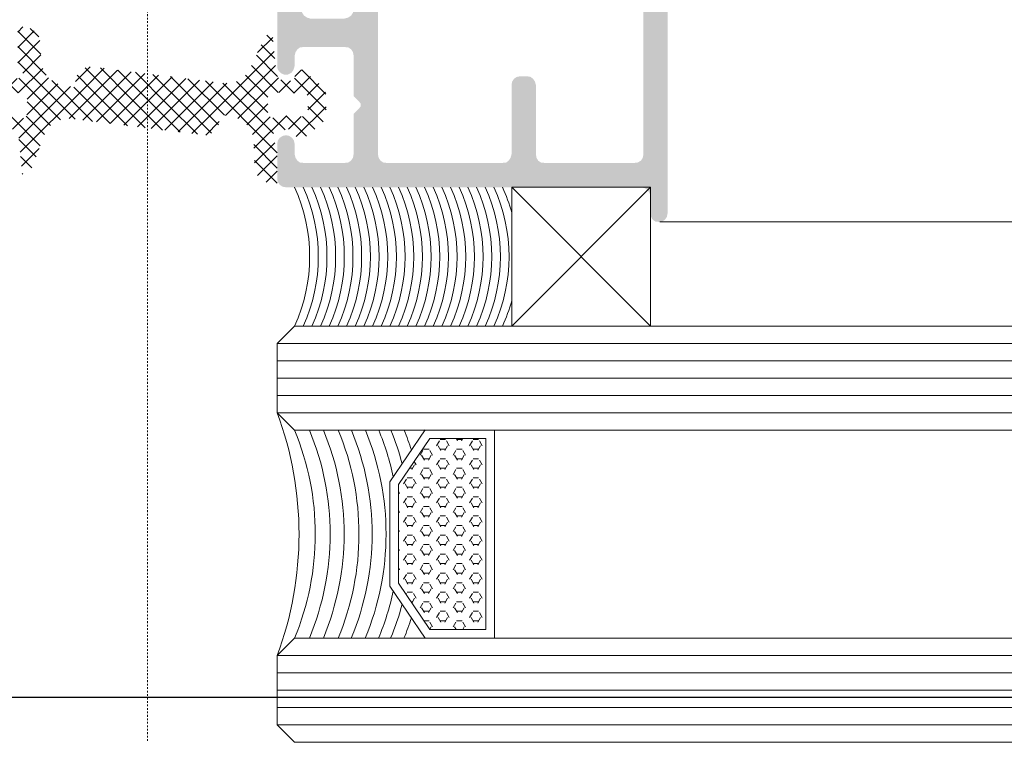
# Model space of a CAD drawing. Header units: millimetres. Extents: x -158258 to 126254, y -16359 to 60195.
# Tile 55 of 173: x -133838 to -133781, y 10497 to 10539. Entities that reach past the tile are written whole.
import ezdxf

# ---------------------------------------------------------------- set-up
doc = ezdxf.new("R2010")
doc.units = ezdxf.units.MM
doc.header["$LTSCALE"] = 0.1
doc.header["$MEASUREMENT"] = 0
doc.linetypes.add('CENTER', pattern=[2, 1.25, -0.25, 0.25, -0.25])
for name, color, linetype, lineweight in [('2_Centerline', 1, 'CENTER', 15), ('3_Hatch', 8, 'Continuous', 0), ('4. Glass', 140, 'Continuous', 15)]:
    doc.layers.add(name, color=color, linetype=linetype, lineweight=lineweight)
doc.layers.add('AREA LINE', color=3, linetype='Continuous', plot=False)
pattern_1 = [(45, (-26191.75418318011, -14950.54475466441), (-0.4419417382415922, 0.4419417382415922), []), (135, (-26191.75418318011, -14950.54475466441), (-0.4419417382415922, -0.4419417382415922), [])]

# ---------------------------------------------------------------- blocks, each defined once
blk = doc.blocks.new('A$C23054C9A')
at = {"layer": '3_Hatch'}
h = blk.add_hatch(color=256, dxfattribs=at)
h.dxf.hatch_style = 1
h.paths.add_polyline_path([(10.36235835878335, 60.5273725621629), (10.36235835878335, 25.99274578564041), (10.32502586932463, 25.82786062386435), (10.21613944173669, 25.645346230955), (10.03258803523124, 25.53542278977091), (9.850073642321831, 25.51675654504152), (4.654635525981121, 25.51675654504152), (4.453454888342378, 25.53542278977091), (4.289606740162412, 25.645346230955), (4.197312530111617, 25.82786062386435), (4.16101705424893, 25.99274578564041), (4.16101705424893, 60.5273725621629), (4.197312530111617, 60.71092396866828), (4.289606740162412, 60.87477211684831), (4.453454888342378, 60.98469555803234), (4.654635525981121, 61.02202804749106), (9.850073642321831, 61.02202804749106), (10.03258803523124, 60.98469555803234), (10.21613944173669, 60.87477211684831), (10.32502586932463, 60.71092396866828)], flags=16)
h.paths.add_polyline_path([(4.16101705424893, 5.890237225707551), (4.106055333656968, 6.091417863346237), (3.996131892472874, 6.256303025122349), (3.84991297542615, 6.366226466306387), (3.648732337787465, 6.402521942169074), (3.246371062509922, 6.402521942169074), (3.063856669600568, 6.366226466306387), (2.898971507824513, 6.256303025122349), (2.789048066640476, 6.091417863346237), (2.752752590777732, 5.890237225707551), (2.752752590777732, 1.902919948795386), (2.69779087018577, 1.701739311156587), (2.587867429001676, 1.536854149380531), (2.441648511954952, 1.426930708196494), (2.240467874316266, 1.408264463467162), (-4.454491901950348, 1.408264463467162), (-4.637006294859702, 1.426930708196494), (-4.801891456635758, 1.536854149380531), (-4.911814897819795, 1.701739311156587), (-4.948110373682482, 1.902919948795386), (-4.948110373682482, 19.49896664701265), (-4.911814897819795, 19.70014728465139), (-4.801891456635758, 19.84636620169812), (-4.637006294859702, 19.95628964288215), (-4.454491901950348, 20.01125136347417), (-1.893068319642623, 20.01125136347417), (-1.710553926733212, 20.04754683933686), (-1.545668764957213, 20.15747028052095), (-1.435745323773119, 20.32235544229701), (-1.399449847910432, 20.50486983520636), (-1.399449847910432, 23.59620736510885), (-1.380783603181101, 23.7973880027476), (-1.271897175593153, 23.96227316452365), (-1.088345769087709, 24.07219660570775), (-0.88716513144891, 24.10849208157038), (2.240467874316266, 24.10849208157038), (2.441648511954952, 24.07219660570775), (2.587867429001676, 23.96227316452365), (2.69779087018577, 23.7973880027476), (2.752752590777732, 23.59620736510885), (2.752752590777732, 19.60889008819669), (2.789048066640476, 19.40770945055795), (2.898971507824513, 19.26149053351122), (3.063856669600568, 19.15156709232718), (3.246371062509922, 19.11527161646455), (3.648732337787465, 19.11527161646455), (3.84991297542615, 19.15156709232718), (3.996131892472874, 19.26149053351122), (4.106055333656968, 19.40770945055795), (4.16101705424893, 19.60889008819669), (4.16101705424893, 23.59620736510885), (4.197312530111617, 23.7973880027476), (4.289606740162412, 23.96227316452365), (4.453454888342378, 24.07219660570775), (4.654635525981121, 24.10849208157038), (9.850073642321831, 24.10849208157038), (10.03258803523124, 24.07219660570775), (10.21613944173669, 23.96227316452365), (10.32502586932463, 23.7973880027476), (10.36235835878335, 23.59620736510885), (10.36235835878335, 1.902919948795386), (10.32502586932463, 1.701739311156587), (10.21613944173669, 1.536854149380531), (10.03258803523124, 1.426930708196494), (9.850073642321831, 1.408264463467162), (4.654635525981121, 1.408264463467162), (4.453454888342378, 1.426930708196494), (4.289606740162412, 1.536854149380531), (4.197312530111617, 1.701739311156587), (4.16101705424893, 1.902919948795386)], flags=16)
h.paths.add_polyline_path([(-6.045270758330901, 4.536934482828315), (-6.35637483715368, 4.225830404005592), (-6.35637483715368, 1.902919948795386), (-6.3937073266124, 1.701739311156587), (-6.502593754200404, 1.536854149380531), (-6.667478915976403, 1.426930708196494), (-6.868659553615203, 1.408264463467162), (-9.246531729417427, 1.408264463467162), (-9.447712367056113, 1.426930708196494), (-9.593931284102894, 1.536854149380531), (-9.70385472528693, 1.701739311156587), (-9.75881644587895, 1.902919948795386), (-9.75881644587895, 2.506461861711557), (-9.795111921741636, 2.688976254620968), (-9.905035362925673, 2.853861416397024), (-10.06992052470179, 2.963784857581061), (-10.25243491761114, 3.000080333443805), (-10.45361555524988, 2.963784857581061), (-10.61850071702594, 2.853861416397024), (-10.72842415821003, 2.688976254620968), (-10.76471963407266, 2.506461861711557), (-10.76471963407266, 0.493618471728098), (-10.72842415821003, 0.3111040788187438), (-10.61850071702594, 0.1462189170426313), (-10.45361555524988, 0.03629547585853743), (-10.25243491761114, -4.035882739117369e-12), (10.25243491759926, -4.035882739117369e-12), (10.453615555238, -0.05496172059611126), (10.59983447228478, -0.1648851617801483), (10.70975791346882, -0.3111040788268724), (10.76471963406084, -0.512284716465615), (10.76471963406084, -1.518187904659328), (10.80101510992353, -1.700702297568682), (10.89227230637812, -1.865587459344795), (11.05715746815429, -1.975510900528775), (11.25833810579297, -1.99314013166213), (11.44085249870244, -1.975510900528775), (11.6057376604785, -1.865587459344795), (11.71566110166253, -1.700702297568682), (11.75195657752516, -1.518187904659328), (11.75195657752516, 61.91800779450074), (11.71566110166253, 62.11918843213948), (11.6057376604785, 62.28407359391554), (11.44085249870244, 62.39296002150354), (11.25833810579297, 62.41162626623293), (-1.746849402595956, 62.41162626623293), (-1.948030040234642, 62.39296002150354), (-2.094248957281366, 62.28407359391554), (-2.20417239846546, 62.11918843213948), (-2.259134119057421, 61.91800779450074), (-2.259134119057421, 61.5156465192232), (-2.20417239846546, 61.3507613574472), (-2.094248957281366, 61.16824696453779), (-1.948030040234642, 61.05832352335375), (-1.746849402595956, 61.02202804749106), (2.240467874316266, 61.02202804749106), (2.441648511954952, 60.98469555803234), (2.587867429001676, 60.87477211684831), (2.69779087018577, 60.71092396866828), (2.752752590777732, 60.5273725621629), (2.752752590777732, 25.99274578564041), (2.69779087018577, 25.82786062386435), (2.587867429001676, 25.645346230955), (2.441648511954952, 25.53542278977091), (2.240467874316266, 25.51675654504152), (-3.832283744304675, 25.51675654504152), (-3.997168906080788, 25.48046106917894), (-4.088426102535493, 25.42549934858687), (-4.179683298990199, 25.37053762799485), (-4.23464501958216, 25.29794667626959), (-4.289606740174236, 25.22431871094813), (-4.308272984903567, 25.13306151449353), (-4.325902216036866, 25.05943354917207), (-4.325902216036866, 24.96817635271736), (-4.308272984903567, 24.87691915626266), (-4.289606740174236, 24.78566195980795), (-4.23464501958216, 24.7120339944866), (-4.179683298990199, 24.63944304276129), (-4.088426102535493, 24.58448132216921), (-3.997168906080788, 24.54818584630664), (-3.88724546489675, 24.51085335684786), (-3.302369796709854, 24.51085335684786), (-3.101189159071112, 24.4558916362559), (-2.953933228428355, 24.34700520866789), (-2.84504680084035, 24.19974927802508), (-2.807714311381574, 23.99856864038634), (-2.807714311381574, 21.9141713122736), (-2.84504680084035, 21.71299067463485), (-2.953933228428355, 21.5481055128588), (-3.101189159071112, 21.43818207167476), (-3.302369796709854, 21.40188659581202), (-8.86283669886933, 21.40188659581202), (-9.045351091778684, 21.43818207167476), (-9.21023625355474, 21.5481055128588), (-9.320159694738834, 21.71299067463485), (-9.356455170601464, 21.9141713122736), (-9.356455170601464, 23.99856864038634), (-9.320159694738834, 24.19974927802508), (-9.21023625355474, 24.34700520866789), (-9.045351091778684, 24.4558916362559), (-8.86283669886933, 24.51085335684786), (-8.331885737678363, 24.51085335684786), (-8.130705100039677, 24.54818584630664), (-7.984486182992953, 24.65707227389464), (-7.874562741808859, 24.80432820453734), (-7.819601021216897, 25.00550884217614), (-7.874562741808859, 25.20668947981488), (-7.984486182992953, 25.35290839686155), (-8.130705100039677, 25.46283183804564), (-8.331885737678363, 25.51675654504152), (-10.25243491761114, 25.51675654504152), (-10.45361555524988, 25.46283183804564), (-10.61850071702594, 25.35290839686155), (-10.72842415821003, 25.20668947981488), (-10.76471963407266, 25.00550884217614), (-10.76471963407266, 17.9081877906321), (-10.72842415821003, 17.70700715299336), (-10.61850071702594, 17.54212199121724), (-10.45361555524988, 17.43219855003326), (-10.25243491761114, 17.39590307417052), (-9.868739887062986, 17.39590307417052), (-9.667559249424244, 17.43219855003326), (-9.48504485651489, 17.54212199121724), (-9.41141689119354, 17.70700715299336), (-9.356455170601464, 17.9081877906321), (-9.356455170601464, 19.49896664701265), (-9.320159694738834, 19.70014728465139), (-9.21023625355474, 19.84636620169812), (-9.045351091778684, 19.95628964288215), (-8.86283669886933, 20.01125136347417), (-6.868659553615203, 20.01125136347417), (-6.667478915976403, 19.95628964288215), (-6.502593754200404, 19.84636620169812), (-6.3937073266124, 19.70014728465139), (-6.35637483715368, 19.49896664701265), (-6.35637483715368, 10.24362030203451), (-6.3937073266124, 10.06110590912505), (-6.502593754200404, 9.896220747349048), (-6.667478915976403, 9.786297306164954), (-6.868659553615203, 9.731335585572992), (-8.86283669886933, 9.731335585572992), (-9.045351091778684, 9.786297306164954), (-9.21023625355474, 9.896220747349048), (-9.320159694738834, 10.06110590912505), (-9.356455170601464, 10.24362030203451), (-9.356455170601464, 11.30448521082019), (-9.41141689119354, 11.4869996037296), (-9.48504485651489, 11.65188476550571), (-9.667559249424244, 11.76180820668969), (-9.868739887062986, 11.79810368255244), (-10.25243491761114, 11.79810368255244), (-10.45361555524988, 11.76180820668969), (-10.61850071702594, 11.65188476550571), (-10.72842415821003, 11.4869996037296), (-10.76471963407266, 11.30448521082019), (-10.76471963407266, 6.987397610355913), (-10.74709040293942, 6.859844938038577), (-10.70975791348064, 6.768587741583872), (-10.65479619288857, 6.694959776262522), (-10.59983447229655, 6.639998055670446), (-10.54590976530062, 6.585036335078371), (-10.47228179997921, 6.548740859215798), (-10.39865383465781, 6.512445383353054), (-10.32606288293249, 6.493779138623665), (-10.25243491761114, 6.493779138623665), (-10.16117772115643, 6.493779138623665), (-10.08858676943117, 6.530074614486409), (-10.01495880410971, 6.567407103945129), (-9.941330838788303, 6.603702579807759), (-9.887406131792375, 6.676293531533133), (-9.8324444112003, 6.74992149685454), (-9.75881644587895, 6.987397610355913), (-9.75881644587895, 7.590939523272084), (-9.70385472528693, 7.792120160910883), (-9.593931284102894, 7.957005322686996), (-9.447712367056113, 8.066928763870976), (-9.246531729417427, 8.085595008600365), (-6.868659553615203, 8.085595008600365), (-6.667478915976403, 8.066928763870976), (-6.502593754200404, 7.957005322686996), (-6.3937073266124, 7.792120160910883), (-6.35637483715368, 7.590939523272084), (-6.35637483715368, 5.268029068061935), (-6.045270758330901, 4.956924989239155), (-5.954013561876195, 4.829372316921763), (-5.954013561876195, 4.664487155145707)])
blk = doc.blocks.new('*U1024')
at = {"layer": '3_Hatch'}
h = blk.add_hatch(dxfattribs=at)
h.set_pattern_fill('ANSI37', color=256, scale=5)
h.set_pattern_definition(pattern_1)
edge = h.paths.add_edge_path(flags=16)
edge.add_arc((-7.236980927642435, 37.18490400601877), 0.2999999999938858, 0, 101.9730626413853, ccw=False)
edge.add_line((-6.936980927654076, 37.18490400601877), (-6.936980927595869, 36.26657839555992))
edge.add_arc((-7.236980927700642, 36.26657839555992), 0.3000000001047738, -101.97306262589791, 0, ccw=False)
edge.add_line((-7.299216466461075, 35.97310482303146), (-7.721310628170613, 36.06261631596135))
edge.add_arc((-7.949507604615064, 34.98654655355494), 1.099999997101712, 78.02693728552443, 93.1355989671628)
edge.add_line((-8.009676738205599, 36.0848997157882), (-8.930490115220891, 36.03445643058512))
edge.add_arc((-8.946899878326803, 36.3340072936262), 0.2999999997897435, 180, 273.1355988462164, ccw=False)
edge.add_line((-9.246899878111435, 36.3340072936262), (-9.246899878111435, 37.11747510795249))
edge.add_arc((-8.946899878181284, 37.11747510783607), 0.2999999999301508, 86.86440119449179, 180, ccw=False)
edge.add_line((-8.930490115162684, 37.41702597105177), (-8.009676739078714, 37.3665826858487))
edge.add_arc((-7.949507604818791, 38.46493585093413), 1.099999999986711, 266.8644010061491, 281.973062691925)
edge.add_line((-7.721310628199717, 37.38886608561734), (-7.299216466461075, 37.47837757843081))
edge = h.paths.add_edge_path()
edge.add_line((-7.177560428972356, 41.25704088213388), (-7.482767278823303, 41.25704088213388))
edge.add_line((-7.482767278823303, 41.25704088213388), (-7.482767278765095, 39.16916736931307))
edge.add_line((-7.482767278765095, 39.16916736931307), (-7.234274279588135, 38.73253382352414))
edge.add_arc((-7.495007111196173, 38.58414787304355), 0.2999999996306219, -78.02693731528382, 29.644684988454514, ccw=False)
edge.add_line((-7.432771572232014, 38.29067430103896), (-8.14529825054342, 38.13957217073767))
edge.add_arc((-8.207533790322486, 38.43304574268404), 0.299999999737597, 210.0000000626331, 281.9730628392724, ccw=False)
edge.add_line((-8.467341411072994, 38.28304574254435), (-8.57255875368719, 38.54083311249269))
edge.add_arc((-8.85031379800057, 38.42746585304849), 0.3000000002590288, 22.20309899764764, 129.999999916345)
edge.add_line((-9.043150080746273, 38.65727918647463), (-10.01915615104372, 37.83831285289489))
edge.add_arc((-9.504926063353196, 37.22547729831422), 0.8000000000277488, 129.9999999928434, 179.9999999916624)
edge.add_line((-10.30492606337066, 37.22547729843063), (-10.30492606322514, 36.22600510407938))
edge.add_arc((-9.504926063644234, 36.22600510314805), 0.7999999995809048, 180, 230.0000000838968)
edge.add_line((-10.01915615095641, 35.61316954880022), (-9.04315008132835, 34.79420321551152))
edge.add_arc((-8.850313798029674, 35.0240165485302), 0.3000000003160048, 229.9999999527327, 337.7969010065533)
edge.add_line((-8.572558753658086, 34.910649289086), (-8.467341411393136, 35.23533125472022))
edge.add_arc((-8.04336896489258, 34.76301293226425), 0.6346945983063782, 13.380163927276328, 131.9124608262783, ccw=False)
edge.add_line((-7.425902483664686, 34.90988831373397), (-7.232120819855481, 32.80062317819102))
edge.add_arc((-7.016644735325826, 32.9642545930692), 0.2705645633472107, 217.2128471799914, 329.9223664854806)
edge.add_line((-6.782512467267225, 32.82865494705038), (-5.868519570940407, 35.21542902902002))
edge.add_arc((-4.5699919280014, 34.46454557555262), 1.500000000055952, 82.79567625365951, 149.9610264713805, ccw=False)
edge.add_line((-4.381879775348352, 35.95270343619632), (3.268620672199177, 35.00783613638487))
edge.add_arc((3.252632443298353, 35.90803398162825), 0.9003398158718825, 271.017511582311, 380.2869272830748)
edge.add_line((4.09712244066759, 36.22020128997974), (-4.902992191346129, 37.89147279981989))
edge.add_arc((-4.629132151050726, 39.3662611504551), 1.500000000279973, 180.5805176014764, 259.4803132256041, ccw=False)
edge.add_line((-6.12905515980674, 39.35106349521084), (-6.17891203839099, 40.30901579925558))
edge.add_arc((-7.177560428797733, 40.25704088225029), 0.9999999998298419, 2.979285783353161, 90.00000001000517)
h = blk.add_hatch(dxfattribs=at)
h.set_pattern_fill('ANSI37', color=256, scale=5)
h.set_pattern_definition(pattern_1)
edge = h.paths.add_edge_path(flags=16)
edge.add_arc((7.236980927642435, 36.30894600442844), 0.2999999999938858, 180.0000000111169, 281.9730626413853, ccw=False)
edge.add_line((6.936980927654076, 36.30894600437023), (6.936980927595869, 37.22727161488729))
edge.add_arc((7.236980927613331, 37.22727161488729), 0.3000000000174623, 78.02693735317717, 180, ccw=False)
edge.add_line((7.299216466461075, 37.52074518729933), (7.721310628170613, 37.43123369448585))
edge.add_arc((7.949507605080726, 38.50730345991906), 1.100000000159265, 258.0269372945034, 273.1355989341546)
edge.add_line((8.009676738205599, 37.4089502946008), (8.930490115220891, 37.45939357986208))
edge.add_arc((8.946899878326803, 37.159842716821), 0.2999999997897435, 0, 93.1355988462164, ccw=False)
edge.add_line((9.246899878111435, 37.159842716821), (9.246899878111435, 36.37637490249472))
edge.add_arc((8.946899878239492, 36.37637490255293), 0.2999999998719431, -93.1355988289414, 0, ccw=False)
edge.add_line((8.930490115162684, 36.07682403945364), (8.009676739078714, 36.12726732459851))
edge.add_arc((7.949507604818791, 35.02891415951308), 1.099999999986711, 86.86440100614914, 101.973062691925)
edge.add_line((7.721310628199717, 36.10498392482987), (7.299216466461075, 36.0154724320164))
edge = h.paths.add_edge_path()
edge.add_line((7.187342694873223, 32.23680912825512), (7.482767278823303, 32.23680912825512))
edge.add_line((7.482767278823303, 32.23680912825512), (7.482767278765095, 34.32468264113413))
edge.add_line((7.482767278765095, 34.32468264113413), (7.234274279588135, 34.76131618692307))
edge.add_arc((7.495007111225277, 34.90970213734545), 0.2999999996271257, 101.97306269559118, 209.6446849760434, ccw=False)
edge.add_line((7.432771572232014, 35.20317570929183), (8.14529825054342, 35.35427783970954))
edge.add_arc((8.207533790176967, 35.06080426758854), 0.2999999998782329, 30.000000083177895, 101.97306280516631, ccw=False)
edge.add_line((8.467341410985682, 35.21080426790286), (8.57255875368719, 34.95301689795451))
edge.add_arc((8.85031379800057, 35.06638415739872), 0.3000000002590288, 202.2030989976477, 309.999999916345)
edge.add_line((9.043150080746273, 34.83657082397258), (10.01915615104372, 35.65553715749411))
edge.add_arc((9.504926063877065, 36.26837271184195), 0.7999999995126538, 309.9999999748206, 360.0000000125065)
edge.add_line((10.30492606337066, 36.26837271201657), (10.30492606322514, 37.26784490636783))
edge.add_arc((9.504926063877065, 37.26784490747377), 0.7999999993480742, 0, 50.00000010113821)
edge.add_line((10.01915615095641, 37.8806804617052), (9.04315008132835, 38.69964679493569))
edge.add_arc((8.850313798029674, 38.46983346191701), 0.3000000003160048, 49.99999995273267, 157.7969010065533)
edge.add_line((8.572558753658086, 38.58320072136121), (8.467341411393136, 38.25851875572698))
edge.add_arc((8.04336896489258, 38.73083707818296), 0.6346945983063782, 193.3801639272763, 311.9124608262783, ccw=False)
edge.add_line((7.425902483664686, 38.58396169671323), (7.232120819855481, 40.69322683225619))
edge.add_arc((7.01664473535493, 40.5295954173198), 0.2705645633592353, 37.2128471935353, 149.9223664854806)
edge.add_line((6.782512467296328, 40.66519506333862), (5.868519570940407, 38.7465995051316))
edge.add_arc((4.569991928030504, 39.49748295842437), 1.499999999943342, 262.79567625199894, 329.9610264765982, ccw=False)
edge.add_line((4.381879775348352, 38.00932509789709), (-3.268620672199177, 38.95419239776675))
edge.add_arc((-3.252632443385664, 38.05399455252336), 0.900339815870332, 91.01751157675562, 200.2869272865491)
edge.add_line((-4.097122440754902, 37.74182724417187), (4.902992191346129, 36.07055573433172))
edge.add_arc((4.629132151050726, 34.59576738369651), 1.500000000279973, 0.5805176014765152, 79.4803132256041, ccw=False)
edge.add_line((6.12905515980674, 34.61096503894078), (6.188214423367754, 33.19506350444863))
edge.add_arc((7.187342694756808, 33.2368091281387), 0.9999999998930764, 182.3925433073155, 270.00000000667)
h = blk.add_hatch(dxfattribs=at)
h.set_pattern_fill('HEX', color=256, scale=0.1, style=0)
h.set_pattern_definition([(180, (-132730.5055020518, 434732.8898015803), (0, 0.5499260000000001), [0.3175, -0.635]), (59.99999999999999, (-132730.5055020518, 434732.8898015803), (0.4762498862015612, -0.2749629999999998), [0.3174999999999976, -0.6349999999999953]), (120, (-132730.8230020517, 434732.8898015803), (0.4762498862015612, 0.274963), [0.3174999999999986, -0.6349999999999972])])
h.paths.add_polyline_path([(19.52568758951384, 17.51163282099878), (16.28946674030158, 17.51163282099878), (14.47373739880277, 14.85699332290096), (14.47373739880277, 9.166272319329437), (16.28946674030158, 6.511632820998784), (19.52568758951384, 6.511632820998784)])
at = {"layer": '2_Centerline', "ltscale": 0.25}
blk.add_lwpolyline([(0, 230.7765712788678), (0, 0)], dxfattribs=at)
at = {"layer": '3_Hatch'}
blk.add_line((29.55627525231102, 30.00685215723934), (1079.986871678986, 30.00685215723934), dxfattribs=at)
at = {"layer": '3_Hatch', "color": 203}
for p, q in [((1079.986871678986, 22.99999530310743, 0.002344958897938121), (7.482767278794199, 22.99999526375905)), ((1079.986871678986, 21.99999530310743, 0.002344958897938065), (7.482767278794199, 21.99999526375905)), ((1079.986871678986, 20.99999530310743, 0.002344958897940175), (7.482767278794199, 20.99999526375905)), ((1079.986871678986, 19.99999530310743, 0.002344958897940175), (7.482767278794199, 19.99999526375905)), ((1079.986871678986, 18.99999530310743, 0.002344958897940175), (7.482767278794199, 18.99999526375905)), ((1079.986871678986, 5.000000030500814, 0.002344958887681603), (7.482767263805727, 4.999999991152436)), ((1079.986871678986, 4.000000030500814, 0.002344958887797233), (7.482767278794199, 3.999999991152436)), ((1079.986871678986, 3.000000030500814, 0.002344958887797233), (7.482767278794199, 2.999999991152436)), ((1079.986871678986, 2.000000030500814, 0.002344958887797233), (7.482767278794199, 1.999999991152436)), ((1079.986871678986, 1.000000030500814, 0.002344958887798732), (7.482767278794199, 0.9999999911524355))]:
    blk.add_line(p, q, dxfattribs=at)
at = {"layer": '3_Hatch', "elevation": 0.003052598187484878}
for points in [[(8.482767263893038, 23.99999527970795, 0.2184939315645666), (8.482767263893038, 31.99999526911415)], [(8.982767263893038, 23.99999527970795, 0.2184939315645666), (8.982767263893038, 31.99999526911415)], [(9.482767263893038, 23.99999527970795, 0.2184939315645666), (9.482767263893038, 31.99999526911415)], [(9.982767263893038, 23.99999527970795, 0.2184939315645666), (9.982767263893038, 31.99999526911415)], [(10.48276726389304, 23.99999527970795, 0.2184939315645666), (10.48276726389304, 31.99999526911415)], [(10.98276726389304, 23.99999527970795, 0.2184939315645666), (10.98276726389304, 31.99999526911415)], [(11.48276726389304, 23.99999527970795, 0.2184939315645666), (11.48276726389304, 31.99999526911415)], [(11.98276726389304, 23.99999527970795, 0.2184939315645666), (11.98276726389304, 31.99999526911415)], [(12.48276726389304, 23.99999527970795, 0.2184939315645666), (12.48276726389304, 31.99999526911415)], [(12.98276726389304, 23.99999527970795, 0.2184939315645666), (12.98276726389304, 31.99999526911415)], [(13.48276726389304, 23.99999527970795, 0.2184939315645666), (13.48276726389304, 31.99999526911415)], [(13.98276726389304, 23.99999527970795, 0.2184939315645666), (13.98276726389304, 31.99999526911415)], [(14.48276726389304, 23.99999527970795, 0.2184939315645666), (14.48276726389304, 31.99999526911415)], [(14.98276726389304, 23.99999527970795, 0.2184939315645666), (14.98276726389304, 31.99999526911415)], [(15.48276726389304, 23.99999527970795, 0.2184939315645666), (15.48276726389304, 31.99999526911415)], [(15.98276726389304, 23.99999527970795, 0.2184939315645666), (15.98276726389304, 31.99999526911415)], [(16.48276726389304, 23.99999527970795, 0.2184939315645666), (16.48276726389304, 31.99999526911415)], [(16.98276726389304, 23.99999527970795, 0.2184939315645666), (16.98276726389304, 31.99999526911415)], [(17.48276726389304, 23.99999527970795, 0.2184939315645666), (17.48276726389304, 31.99999526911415)], [(17.98276726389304, 23.99999527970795, 0.2184939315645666), (17.98276726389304, 31.99999526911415)], [(18.48276726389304, 23.99999527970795, 0.2184939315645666), (18.48276726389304, 31.99999526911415)], [(18.98276726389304, 23.99999527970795, 0.2184939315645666), (18.98276726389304, 31.99999526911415)], [(19.48276726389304, 23.99999527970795, 0.2184939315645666), (19.48276726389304, 31.99999526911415)], [(19.98276726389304, 23.99999527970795, 0.2184939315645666), (19.98276726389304, 31.99999526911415)], [(21.01220654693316, 30.54752144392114, 0.04036460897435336), (20.48276726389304, 31.99999526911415)], [(20.48276726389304, 23.99999527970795, 0.04036460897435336), (21.01220654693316, 25.45246910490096, 0.04036460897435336)]]:
    blk.add_lwpolyline(points, format="xyb", dxfattribs=at)
at = {"layer": '3_Hatch'}
for points in [[(29.01220654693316, 31.99999526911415), (21.01220654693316, 31.99999526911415), (21.01220654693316, 23.99999526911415), (29.01220654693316, 23.99999526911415)], [(29.01220654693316, 31.99999526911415), (21.01220654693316, 23.99999526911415), (21.01220654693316, 31.99999526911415), (29.01220654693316, 23.99999526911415)]]:
    blk.add_lwpolyline(points, close=True, dxfattribs=at)
at = {"layer": '3_Hatch', "elevation": 0.02015447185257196}
for points in [[(16.02568758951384, 18.01163282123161), (13.97373739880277, 15.01163282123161), (13.97373739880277, 9.011632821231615), (16.02568758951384, 6.011632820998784)], [(20.02568758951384, 6.011632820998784), (20.02568758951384, 18.01163282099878)]]:
    blk.add_lwpolyline(points, dxfattribs=at)
blk.add_lwpolyline([(16.28946674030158, 6.511632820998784), (19.52568758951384, 6.511632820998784), (19.52568758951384, 17.51163282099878), (16.28946674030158, 17.51163282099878), (14.47373739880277, 14.85699332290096), (14.47373739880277, 9.166272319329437)], close=True, dxfattribs=at)
at = {"layer": '3_Hatch'}
for centre, radius, start, end in [((-11.32833545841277, 11.99999763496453, 0.026259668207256), 20.07131169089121, 339.5887325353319, 20.41126746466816), ((-5.923012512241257, 11.99999762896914, 0.003052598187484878), 15.60533442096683, 337.3883048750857, 22.56542656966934), ((-5.066223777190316, 12.01163282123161, 0.02015447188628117), 15.60533442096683, 337.3883048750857, 22.56542656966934), ((-4.259979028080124, 12.01163282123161, 0.02015447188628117), 15.60533442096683, 337.3883048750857, 22.56542656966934), ((-3.403327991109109, 12.01163282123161, 0.02015447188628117), 15.60533442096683, 337.3883048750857, 22.56542656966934), ((-2.647233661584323, 12.01163282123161, 0.02015447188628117), 15.60533442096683, 337.3883048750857, 22.56542656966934), ((-1.840988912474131, 12.01163282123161, 0.02015447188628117), 15.60533442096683, 337.3883048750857, 22.56542656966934), ((-1.072101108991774, 12.01163282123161, 0.02015447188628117), 15.60533442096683, 12.21409082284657, 22.56542656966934), ((-0.3761361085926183, 12.01163282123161, 0.02015447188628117), 15.60533442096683, 15.05225667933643, 22.56542656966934), ((0.3927516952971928, 12.01163282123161, 0.02015447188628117), 15.60533442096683, 18.05407489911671, 22.56542656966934), ((-1.072101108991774, 12.01163282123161, 0.02015447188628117), 15.60533442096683, 337.3883048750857, 347.7859091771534), ((-0.3761361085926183, 12.01163282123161, 0.02015447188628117), 15.60533442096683, 337.3883048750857, 344.9477433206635), ((0.3927516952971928, 12.01163282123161, 0.02015447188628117), 15.60533442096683, 337.3883048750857, 341.9459251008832)]:
    blk.add_arc(centre, radius, start, end, dxfattribs=at)
at = {"layer": '4. Glass'}
for points in [[(1079.986871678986, 17.99999530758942), (8.482767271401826, 17.99999527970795), (7.482767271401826, 18.99999527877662), (7.482767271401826, 22.99999527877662), (8.48276724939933, 23.99999526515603), (1079.986871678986, 23.99999530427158)], [(1079.986871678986, 3.166496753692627e-08), (8.482767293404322, -7.450580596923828e-09)]]:
    blk.add_lwpolyline(points, dxfattribs=at)
at = {"layer": '4. Glass', "elevation": 0.003052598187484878}
blk.add_lwpolyline([(8.4827672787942, 7.101334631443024e-09), (7.482767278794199, 1.000000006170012), (7.482767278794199, 5.000000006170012), (8.482767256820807, 5.999999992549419), (1079.986871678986, 6.000000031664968)], dxfattribs=at)
at = {"layer": '3_Hatch'}
blk.add_blockref('A$C23054C9A', (18.24748691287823, 31.99999526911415), dxfattribs=at)

msp = doc.modelspace()

# ---------------------------------------------------------------- linework, layer by layer
at = {"layer": 'AREA LINE', "transparency": 33554687}
msp.add_lwpolyline([(-140893.1637023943, 10499.62764581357), (-131430.7301500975, 10499.62778996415), (-131430.7301500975, 11199.62778996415), (-130250.6920696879, 11199.62778996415), (-130250.6920696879, 10499.62758247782), (-128409.9427641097, 10499.62758247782)], dxfattribs=at)

# ---------------------------------------------------------------- block references
at = {"layer": '3_Hatch', "transparency": 33554687}
msp.add_blockref('*U1024', (-133830.6979838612, 10497.02364948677), dxfattribs=at)

doc.saveas('drawing.dxf')
